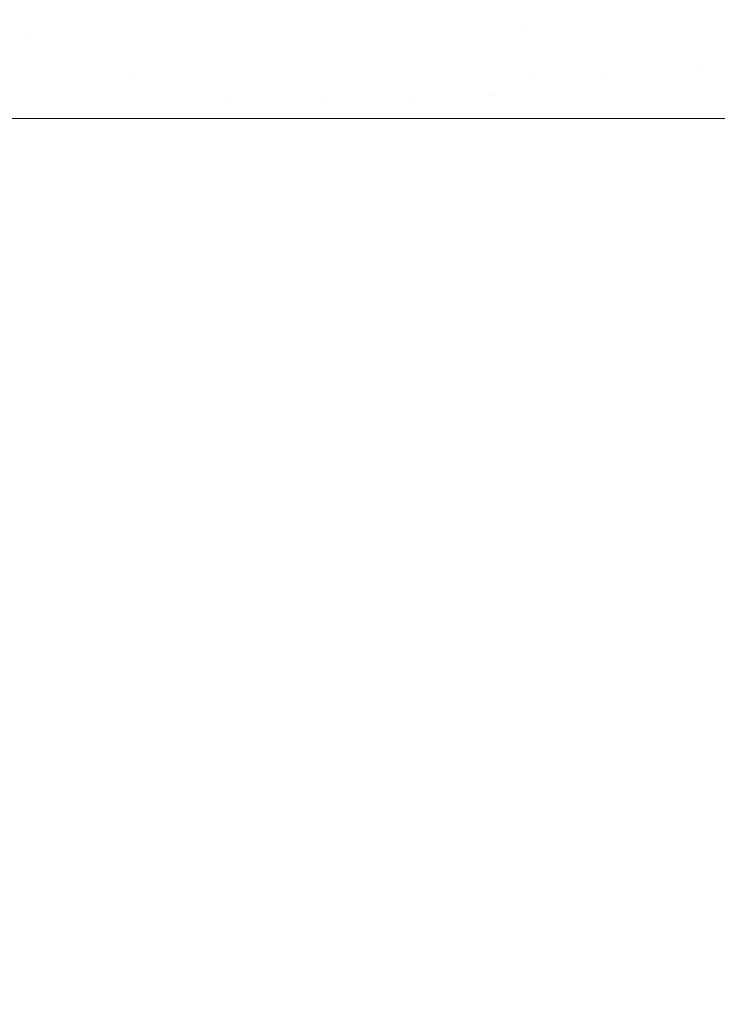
# Model space of a CAD drawing. Header units: centimetres. Extents: x -62 to 63, y 4 to 6.
# Tile 221 of 256: x -20.0377 to -20.015, y 5.8714 to 5.9034. Entities that reach past the tile are written whole.
import ezdxf

# ---------------------------------------------------------------- set-up
doc = ezdxf.new("R2010")
doc.units = ezdxf.units.CM
doc.header["$LTSCALE"] = 2.54
doc.layers.add('Lucido design-1', color=7, linetype='Continuous')

# ---------------------------------------------------------------- blocks, each defined once
blk = doc.blocks.new('Gruppo-4-1')
at = {"color": 7, "linetype": 'Continuous', "lineweight": 9}
for points, invisible_edges in [([(-20.021384, 5.904709, -2276.956983), (-20.021242, 5.903187, -2276.956983), (-20.022503, 5.90317, -2276.958396), (-20.022567, 5.903924, -2276.958396)], 15), ([(-20.021384, 5.904709, -2276.956983), (-20.020171, 5.904734, -2276.955559), (-20.020027, 5.903204, -2276.955559), (-20.021242, 5.903187, -2276.956983)], 15), ([(-20.018861, 5.903219, -2276.954122), (-20.020027, 5.903204, -2276.955559), (-20.020171, 5.904734, -2276.955559), (-20.019005, 5.904758, -2276.954122)], 15), ([(-20.019005, 5.904758, -2276.954122), (-20.017888, 5.904781, -2276.952675), (-20.017743, 5.903235, -2276.952675), (-20.018861, 5.903219, -2276.954122)], 15), ([(-20.016674, 5.903249, -2276.951217), (-20.017743, 5.903235, -2276.952675), (-20.017888, 5.904781, -2276.952675), (-20.01682, 5.904802, -2276.951217)], 15), ([(-20.01682, 5.904802, -2276.951217), (-20.015802, 5.904823, -2276.94975), (-20.015656, 5.903263, -2276.94975), (-20.016674, 5.903249, -2276.951217)], 15), ([(-20.014689, 5.903276, -2276.948272), (-20.015656, 5.903263, -2276.94975), (-20.015802, 5.904823, -2276.94975), (-20.014836, 5.904843, -2276.948272)], 15), ([(62.978378, 5.903385, -2276.222239), (62.978378, 5.904574, -2276.222265), (-61.851453, 5.904574, -2276.222265), (-61.851453, 5.903385, -2276.222239)], 10), ([(-20.037515, 5.902967, -2276.971794), (-20.040991, 5.902921, -2276.974297), (-20.041121, 5.904306, -2276.974297), (-20.037647, 5.904377, -2276.971794)], 15), ([(-20.037515, 5.902967, -2276.971794), (-20.037647, 5.904377, -2276.971794), (-20.034321, 5.904445, -2276.969229), (-20.034246, 5.903726, -2276.969229)], 15), ([(-20.034246, 5.903726, -2276.969229), (-20.034186, 5.903012, -2276.969229), (-20.037515, 5.902967, -2276.971794)], 11), ([(-20.031074, 5.90378, -2276.966604), (-20.031013, 5.903055, -2276.966604), (-20.034186, 5.903012, -2276.969229), (-20.034246, 5.903726, -2276.969229)], 15), ([(-20.028065, 5.903831, -2276.963922), (-20.028003, 5.903096, -2276.963922), (-20.031013, 5.903055, -2276.966604), (-20.031074, 5.90378, -2276.966604)], 15), ([(-20.025227, 5.903879, -2276.961185), (-20.025164, 5.903134, -2276.961185), (-20.028003, 5.903096, -2276.963922), (-20.028065, 5.903831, -2276.963922)], 15), ([(-20.023811, 5.903153, -2276.959797), (-20.025164, 5.903134, -2276.961185), (-20.025227, 5.903879, -2276.961185), (-20.023874, 5.903902, -2276.959797)], 15), ([(-20.023874, 5.903902, -2276.959797), (-20.022567, 5.903924, -2276.958396), (-20.022503, 5.90317, -2276.958396), (-20.023811, 5.903153, -2276.959797)], 15), ([(-61.851453, 5.903385, -2276.222239), (-61.851453, 5.900212, -2276.22217), (62.978378, 5.900212, -2276.22217), (62.978378, 5.903385, -2276.222239)], 8), ([(-20.037515, 5.902967, -2276.971794), (-20.034186, 5.903012, -2276.969229), (-20.034108, 5.901601, -2276.969229), (-20.037437, 5.901579, -2276.971794)], 15), ([(-20.034108, 5.901601, -2276.969229), (-20.034186, 5.903012, -2276.969229), (-20.031013, 5.903055, -2276.966604), (-20.030966, 5.902336, -2276.966604)], 15), ([(-20.030966, 5.902336, -2276.966604), (-20.031013, 5.903055, -2276.966604), (-20.028003, 5.903096, -2276.963922), (-20.027956, 5.902367, -2276.963922)], 15), ([(-20.027956, 5.902367, -2276.963922), (-20.028003, 5.903096, -2276.963922), (-20.025164, 5.903134, -2276.961185), (-20.025116, 5.902395, -2276.961185)], 15), ([(-20.023763, 5.902409, -2276.959797), (-20.025116, 5.902395, -2276.961185), (-20.025164, 5.903134, -2276.961185), (-20.023811, 5.903153, -2276.959797)], 15), ([(-20.023811, 5.903153, -2276.959797), (-20.022503, 5.90317, -2276.958396), (-20.022454, 5.902422, -2276.958396), (-20.023763, 5.902409, -2276.959797)], 15), ([(-20.022454, 5.902422, -2276.958396), (-20.022503, 5.90317, -2276.958396), (-20.021242, 5.903187, -2276.956983)], 11), ([(-20.021242, 5.903187, -2276.956983), (-20.021158, 5.901688, -2276.956983), (-20.02242, 5.90168, -2276.958396), (-20.022454, 5.902422, -2276.958396)], 15), ([(-20.021242, 5.903187, -2276.956983), (-20.020027, 5.903204, -2276.955559), (-20.019943, 5.901696, -2276.955559), (-20.021158, 5.901688, -2276.956983)], 15), ([(-20.018776, 5.901704, -2276.954122), (-20.019943, 5.901696, -2276.955559), (-20.020027, 5.903204, -2276.955559), (-20.018861, 5.903219, -2276.954122)], 15), ([(-20.018861, 5.903219, -2276.954122), (-20.017743, 5.903235, -2276.952675), (-20.017658, 5.901712, -2276.952675), (-20.018776, 5.901704, -2276.954122)], 15), ([(-20.016589, 5.901719, -2276.951217), (-20.017658, 5.901712, -2276.952675), (-20.017743, 5.903235, -2276.952675), (-20.016674, 5.903249, -2276.951217)], 15), ([(-20.016674, 5.903249, -2276.951217), (-20.015656, 5.903263, -2276.94975), (-20.01557, 5.901726, -2276.94975), (-20.016589, 5.901719, -2276.951217)], 15), ([(-20.014603, 5.901732, -2276.948272), (-20.01557, 5.901726, -2276.94975), (-20.015656, 5.903263, -2276.94975), (-20.014689, 5.903276, -2276.948272)], 15), ([(-20.037437, 5.901579, -2276.971794), (-20.040915, 5.901556, -2276.974297), (-20.040991, 5.902921, -2276.974297), (-20.037515, 5.902967, -2276.971794)], 15), ([(-20.025116, 5.902395, -2276.961185), (-20.025082, 5.901662, -2276.961185), (-20.027922, 5.901643, -2276.963922), (-20.027956, 5.902367, -2276.963922)], 15), ([(-20.023728, 5.901671, -2276.959797), (-20.025082, 5.901662, -2276.961185), (-20.025116, 5.902395, -2276.961185), (-20.023763, 5.902409, -2276.959797)], 15), ([(-20.023763, 5.902409, -2276.959797), (-20.022454, 5.902422, -2276.958396), (-20.02242, 5.90168, -2276.958396), (-20.023728, 5.901671, -2276.959797)], 15), ([(-20.030966, 5.902336, -2276.966604), (-20.030933, 5.901623, -2276.966604), (-20.034108, 5.901601, -2276.969229)], 11), ([(-20.027956, 5.902367, -2276.963922), (-20.027922, 5.901643, -2276.963922), (-20.030933, 5.901623, -2276.966604), (-20.030966, 5.902336, -2276.966604)], 15), ([(-20.014715, 5.900212, -2276.948492), (-20.015553, 5.900212, -2276.949742), (-20.01557, 5.901726, -2276.94975), (-20.014603, 5.901732, -2276.948272)], 14), ([(-20.03684, 5.900212, -2276.971366), (-20.041064, 5.900212, -2276.974418), (-20.040915, 5.901556, -2276.974297), (-20.037437, 5.901579, -2276.971794)], 14), ([(-20.03684, 5.900212, -2276.971366), (-20.037437, 5.901579, -2276.971794), (-20.034108, 5.901601, -2276.969229)], 11), ([(-20.034108, 5.901601, -2276.969229), (-20.034095, 5.900212, -2276.969212), (-20.03684, 5.900212, -2276.971366)], 9), ([(-20.034108, 5.901601, -2276.969229), (-20.030933, 5.901623, -2276.966604), (-20.030914, 5.900915, -2276.966604)], 11), ([(-20.032893, 5.900212, -2276.968268), (-20.034108, 5.901601, -2276.969229), (-20.030914, 5.900915, -2276.966604)], 11), ([(-20.032893, 5.900212, -2276.968268), (-20.034095, 5.900212, -2276.969212), (-20.034108, 5.901601, -2276.969229)], 10), ([(-20.030914, 5.900915, -2276.966604), (-20.030933, 5.901623, -2276.966604), (-20.027922, 5.901643, -2276.963922), (-20.027902, 5.900925, -2276.963922)], 15), ([(-20.027902, 5.900925, -2276.963922), (-20.027922, 5.901643, -2276.963922), (-20.025082, 5.901662, -2276.961185), (-20.025062, 5.900934, -2276.961185)], 15), ([(-20.023708, 5.900939, -2276.959797), (-20.025062, 5.900934, -2276.961185), (-20.025082, 5.901662, -2276.961185), (-20.023728, 5.901671, -2276.959797)], 15), ([(-20.023728, 5.901671, -2276.959797), (-20.02242, 5.90168, -2276.958396), (-20.0224, 5.900943, -2276.958396), (-20.023708, 5.900939, -2276.959797)], 15), ([(-20.0224, 5.900943, -2276.958396), (-20.02242, 5.90168, -2276.958396), (-20.021158, 5.901688, -2276.956983)], 11), ([(-20.0224, 5.900943, -2276.958396), (-20.021158, 5.901688, -2276.956983), (-20.021724, 5.900212, -2276.957656)], 11), ([(-20.021158, 5.901688, -2276.956983), (-20.02114, 5.900212, -2276.956975), (-20.021724, 5.900212, -2276.957656)], 9), ([(-20.021158, 5.901688, -2276.956983), (-20.019943, 5.901696, -2276.955559), (-20.019657, 5.900212, -2276.955247), (-20.02114, 5.900212, -2276.956975)], 11), ([(-20.019657, 5.900212, -2276.955247), (-20.019943, 5.901696, -2276.955559), (-20.018776, 5.901704, -2276.954122)], 11), ([(-20.018776, 5.901704, -2276.954122), (-20.01876, 5.900212, -2276.954113), (-20.019657, 5.900212, -2276.955247)], 9), ([(-20.018776, 5.901704, -2276.954122), (-20.017658, 5.901712, -2276.952675), (-20.017816, 5.900212, -2276.952921), (-20.01876, 5.900212, -2276.954113)], 11), ([(-20.016175, 5.900212, -2276.950671), (-20.017816, 5.900212, -2276.952921), (-20.017658, 5.901712, -2276.952675), (-20.016589, 5.901719, -2276.951217)], 14), ([(-20.016175, 5.900212, -2276.950671), (-20.016589, 5.901719, -2276.951217), (-20.01557, 5.901726, -2276.94975)], 11), ([(-20.01557, 5.901726, -2276.94975), (-20.015553, 5.900212, -2276.949742), (-20.016175, 5.900212, -2276.950671)], 9), ([(-20.030914, 5.900915, -2276.966604), (-20.03092, 5.900212, -2276.966589), (-20.032893, 5.900212, -2276.968268)], 9), ([(-20.029589, 5.900212, -2276.965455), (-20.03092, 5.900212, -2276.966589), (-20.030914, 5.900915, -2276.966604)], 10), ([(-20.029589, 5.900212, -2276.965455), (-20.030914, 5.900915, -2276.966604), (-20.027902, 5.900925, -2276.963922)], 11), ([(-20.027902, 5.900925, -2276.963922), (-20.027909, 5.900212, -2276.963908), (-20.029589, 5.900212, -2276.965455)], 9), ([(-20.026655, 5.900212, -2276.962754), (-20.027909, 5.900212, -2276.963908), (-20.027902, 5.900925, -2276.963922)], 10), ([(-20.026655, 5.900212, -2276.962754), (-20.027902, 5.900925, -2276.963922), (-20.025062, 5.900934, -2276.961185)], 11), ([(-20.025062, 5.900934, -2276.961185), (-20.025067, 5.900212, -2276.961173), (-20.026655, 5.900212, -2276.962754)], 9), ([(-20.024046, 5.900212, -2276.960156), (-20.025067, 5.900212, -2276.961173), (-20.025062, 5.900934, -2276.961185)], 10), ([(-20.025062, 5.900934, -2276.961185), (-20.023708, 5.900939, -2276.959797), (-20.024046, 5.900212, -2276.960156)], 11), ([(-20.023708, 5.900939, -2276.959797), (-20.0224, 5.900943, -2276.958396), (-20.022403, 5.900212, -2276.958387), (-20.024046, 5.900212, -2276.960156)], 11), ([(-20.021724, 5.900212, -2276.957656), (-20.022403, 5.900212, -2276.958387), (-20.0224, 5.900943, -2276.958396)], 10), ([(-20.041064, 5.900212, -2276.974418), (-20.03684, 5.900212, -2276.971366), (-20.03684, 4.700212, -2276.971366), (-20.037794, 4.700212, -2276.972055)], 10), ([(-20.035126, 4.700212, -2276.97002), (-20.03684, 4.700212, -2276.971366), (-20.03684, 5.900212, -2276.971366), (-20.034095, 5.900212, -2276.969212)], 10), ([(-20.034095, 5.900212, -2276.969212), (-20.032893, 5.900212, -2276.968268), (-20.032893, 4.700212, -2276.968268), (-20.035126, 4.700212, -2276.97002)], 10), ([(-20.032893, 5.900212, -2276.968268), (-20.03092, 5.900212, -2276.966589), (-20.029589, 4.700212, -2276.965455), (-20.032587, 4.700212, -2276.968008)], 10), ([(-20.032587, 4.700212, -2276.968008), (-20.032893, 4.700212, -2276.968268), (-20.032893, 5.900212, -2276.968268)], 10), ([(-20.03092, 5.900212, -2276.966589), (-20.029589, 5.900212, -2276.965455), (-20.029589, 4.700212, -2276.965455)], 10), ([(-20.027965, 4.700212, -2276.96396), (-20.029589, 4.700212, -2276.965455), (-20.029589, 5.900212, -2276.965455), (-20.027909, 5.900212, -2276.963908)], 10), ([(-20.027909, 5.900212, -2276.963908), (-20.026655, 5.900212, -2276.962754), (-20.026655, 4.700212, -2276.962754), (-20.027965, 4.700212, -2276.96396)], 10), ([(-20.025852, 4.700212, -2276.961954), (-20.026655, 4.700212, -2276.962754), (-20.026655, 5.900212, -2276.962754), (-20.025067, 5.900212, -2276.961173)], 10), ([(-20.025067, 5.900212, -2276.961173), (-20.024046, 5.900212, -2276.960156), (-20.024046, 4.700212, -2276.960156), (-20.025852, 4.700212, -2276.961954)], 10), ([(-20.021724, 4.700212, -2276.957656), (-20.023867, 4.700212, -2276.959963), (-20.024046, 5.900212, -2276.960156), (-20.022403, 5.900212, -2276.958387)], 10), ([(-20.023867, 4.700212, -2276.959963), (-20.024046, 4.700212, -2276.960156), (-20.024046, 5.900212, -2276.960156)], 10), ([(-20.022403, 5.900212, -2276.958387), (-20.021724, 5.900212, -2276.957656), (-20.021724, 4.700212, -2276.957656)], 10), ([(-20.021724, 5.900212, -2276.957656), (-20.02114, 5.900212, -2276.956975), (-20.019657, 4.700212, -2276.955247), (-20.0203, 4.700212, -2276.955996)], 10), ([(-20.0203, 4.700212, -2276.955996), (-20.021724, 4.700212, -2276.957656), (-20.021724, 5.900212, -2276.957656)], 10), ([(-20.02114, 5.900212, -2276.956975), (-20.019657, 5.900212, -2276.955247), (-20.019657, 4.700212, -2276.955247)], 10), ([(-20.018698, 4.700212, -2276.954035), (-20.019657, 4.700212, -2276.955247), (-20.019657, 5.900212, -2276.955247), (-20.01876, 5.900212, -2276.954113)], 10), ([(-20.01876, 5.900212, -2276.954113), (-20.017816, 5.900212, -2276.952921), (-20.017816, 4.700212, -2276.952921), (-20.018698, 4.700212, -2276.954035)], 10), ([(-20.017816, 5.900212, -2276.952921), (-20.016508, 4.700212, -2276.951127), (-20.017211, 4.700212, -2276.952091)], 9), ([(-20.017816, 5.900212, -2276.952921), (-20.016175, 5.900212, -2276.950671), (-20.016175, 4.700212, -2276.950671), (-20.016508, 4.700212, -2276.951127)], 10), ([(-20.017211, 4.700212, -2276.952091), (-20.017816, 4.700212, -2276.952921), (-20.017816, 5.900212, -2276.952921)], 10), ([(-20.015193, 4.700212, -2276.949206), (-20.016175, 4.700212, -2276.950671), (-20.016175, 5.900212, -2276.950671), (-20.015553, 5.900212, -2276.949742)], 10), ([(-20.015553, 5.900212, -2276.949742), (-20.014715, 5.900212, -2276.948492), (-20.014715, 4.700212, -2276.948492), (-20.015193, 4.700212, -2276.949206)], 10)]:
    blk.add_3dface(points, dxfattribs=dict(at, invisible_edges=invisible_edges))
blk.add_3dface([(-61.851453, 5.900212, -2276.22217), (-61.851453, 4.300212, -2276.22217), (62.978378, 4.300212, -2276.22217), (62.978378, 5.900212, -2276.22217)], dxfattribs=at)
blk = doc.blocks.new('Gruppo-5-1')
at = {"color": 7}
blk.add_blockref('Gruppo-4-1', (0, 0), dxfattribs=at)

msp = doc.modelspace()

# ---------------------------------------------------------------- block references
at = {"layer": 'Lucido design-1', "color": 7}
msp.add_blockref('Gruppo-5-1', (0, 0), dxfattribs=at)

doc.saveas('drawing.dxf')
